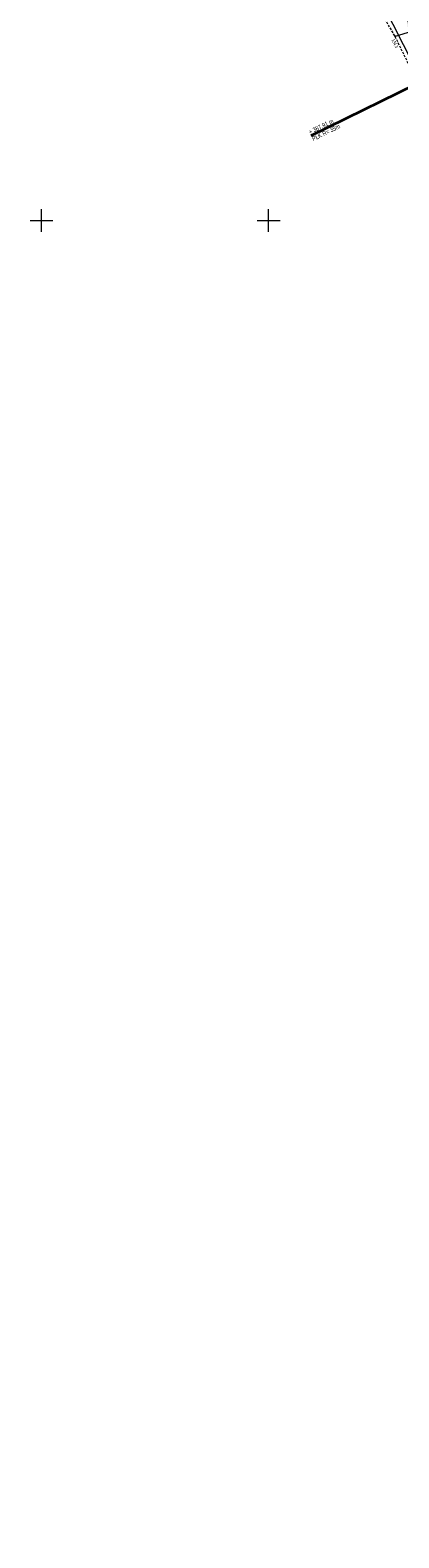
# Model space of a CAD drawing. Extents: x 6456700 to 6518119, y 5963420 to 5980059.
# Tile 228 of 256: x 6512316 to 6512397, y 5966409 to 5966741. Entities that reach past the tile are written whole.
import ezdxf
from ezdxf.enums import TextEntityAlignment as Align

# ---------------------------------------------------------------- set-up
doc = ezdxf.new("R2010")
doc.units = 0
doc.header["$MEASUREMENT"] = 0
doc.linetypes.add('L_0_5A', pattern=[0.75, 0.5, -0.25])
doc.layers.get('0').update_dxf_attribs({"color": 2, "linetype": 'CONTINUOUS', "lineweight": 5})
for name, color, linetype, lineweight in [('000_Inne__niezydentyfikowane_', 7, 'CONTINUOUS', 18), ('18mm Kreska ciągła', 7, 'CONTINUOUS', 18), ('219_dzialka_ewidencyjna', 7, 'CONTINUOUS', 18), ('35mm Ciągła', 7, 'CONTINUOUS', 35), ('9mm Kreska ciągła', 252, 'CONTINUOUS', 9), ('pikieta_naturalna', 7, 'CONTINUOUS', 18), ('pikieta_naturalna_Atr2', 7, 'CONTINUOUS', 18), ('siatka_krzyrzy', 7, 'CONTINUOUS', 18), ('skarpa_nieumocniona', 7, 'CONTINUOUS', 18)]:
    doc.layers.add(name, color=color, linetype=linetype, lineweight=lineweight)
doc.styles.get("Standard").update_dxf_attribs({"font": 'txt', "width": 0.75})
doc.styles.add('Znaczniki', font='GOTHIC.TTF', dxfattribs={"width": 0.7})

# ---------------------------------------------------------------- blocks, each defined once
blk = doc.blocks.new('mdcp_nowa')
at = {"layer": 'pikieta_naturalna', "linetype": 'Continuous', "lineweight": 18, "true_color": 0x000000}
blk.add_hatch(color=18, dxfattribs=at).paths.add_polyline_path([(6495127.78, 5983190.55, 1), (6495127.78, 5983190.64, 1)])
at = {"layer": '000_Inne__niezydentyfikowane_', "linetype": 'Continuous', "lineweight": 18, "flags": 128}
blk.add_lwpolyline([(6495131.41, 5983191.61), (6495127.85, 5983190.46)], dxfattribs=at)
at = {"layer": '000_Inne__niezydentyfikowane_'}
blk.add_point((6495127.85, 5983190.46), dxfattribs=at)
at = {"layer": '219_dzialka_ewidencyjna', "color": 3, "linetype": 'Continuous', "lineweight": 18, "flags": 128}
blk.add_lwpolyline([(6495113.51, 5983220.39), (6495152.54, 5983143.54)], dxfattribs=at)
at = {"layer": 'pikieta_naturalna', "color": 7, "linetype": 'Continuous', "lineweight": 18}
blk.add_circle((6495127.78, 5983190.6), 0.045, dxfattribs=at)
at = {"layer": 'pikieta_naturalna'}
blk.add_point((6495127.78, 5983190.6), dxfattribs=at)
at = {"layer": 'siatka_krzyrzy', "linetype": 'Continuous', "lineweight": 18, "flags": 128}
for points in [[(6495050, 5983147.5), (6495050, 5983152.5)], [(6495100, 5983147.5), (6495100, 5983152.5)], [(6495047.5, 5983150), (6495052.5, 5983150)], [(6495097.5, 5983150), (6495102.5, 5983150)]]:
    blk.add_lwpolyline(points, dxfattribs=at)
at = {"layer": 'skarpa_nieumocniona', "color": 7, "linetype": 'L_0_5A', "lineweight": 18, "flags": 128}
blk.add_lwpolyline([(6495217.65, 5982814.39), (6495212.8, 5982822.34), (6495206.86, 5982825.62), (6495200.7, 5982838.43), (6495195.46, 5982859.44), (6495192.63, 5982871.32), (6495188.85, 5982881.97), (6495183.52, 5982886.94), (6495176.14, 5982900.76), (6495180, 5982904.6), (6495179.15, 5982911.71), (6495175.72, 5982920.63), (6495175.98, 5982930.29), (6495180.63, 5982930.17), (6495180.83, 5982936.86), (6495177.45, 5982936.98), (6495177.48, 5982938.07), (6495176.61, 5982948.59), (6495174.13, 5982984.91), (6495177.26, 5983009.97), (6495168.41, 5983061.47), (6495162.99, 5983082.43), (6495163.97, 5983097.34), (6495159.47, 5983111.58), (6495154.72, 5983137.09), (6495143.3, 5983161.31), (6495133.93, 5983178.05), (6495127.78, 5983190.6), (6495121.74, 5983201), (6495109.97, 5983223.74), (6495115.06, 5983236.61), (6495123.33, 5983219.43), (6495128.48, 5983200.73), (6495134.02, 5983183.5), (6495140.69, 5983170.38), (6495148.28, 5983157.89), (6495159.34, 5983136.7), (6495163.67, 5983127.48), (6495166.42, 5983114.5), (6495172.48, 5983096.4), (6495178.19, 5983089.73), (6495183.17, 5983077.08), (6495185.12, 5983067.8), (6495189.14, 5983049.6), (6495193.24, 5983036.29), (6495194.86, 5983019.23), (6495194.22, 5983005.35), (6495194.46, 5982985.14), (6495193.02, 5982977.78), (6495193.03, 5982974.24), (6495193.09, 5982968.66), (6495193.64, 5982959.29), (6495195.49, 5982946.34), (6495195.53, 5982929.96), (6495198.39, 5982919.26), (6495200.73, 5982901.53), (6495201.7, 5982891.53), (6495206.08, 5982861.3), (6495209.07, 5982851.75), (6495212.1, 5982842.39), (6495218.5, 5982823.84), (6495223.38, 5982810.9), (6495221.36, 5982809.09)], close=True, dxfattribs=at)
at = {"layer": 'skarpa_nieumocniona'}
blk.add_point((6495127.78, 5983190.6), dxfattribs=at)
blk.add_point((6495127.78, 5983190.6), dxfattribs=at)
at = {"layer": 'pikieta_naturalna_Atr2', "color": 7, "lineweight": 15, "width": 0.66}
blk.add_text('134.3', height=0.75, rotation=296.1, dxfattribs=at).set_placement((6495127.67, 5983190.05), align=Align.TOP_LEFT)

msp = doc.modelspace()

# ---------------------------------------------------------------- block references
at = {"linetype": 'ByBlock'}
msp.add_blockref('mdcp_nowa', (17268.786, -16450.998), dxfattribs=at)

# ---------------------------------------------------------------- next in the draw order: hatches: boundary and pattern name
at = {"layer": '9mm Kreska ciągła'}
h = msp.add_hatch(dxfattribs=at)
h.set_pattern_fill('SAND_AND_LIME', color=4, scale=0.1)
h.set_pattern_definition([(37.5, (6512162.38958, 5966557.36103), (-0.006803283, 0.208096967), [0, -0.16416, 0, -0.1836, 0, -0.1755]), (7.5, (6512162.38958, 5966557.36103), (0.191135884, 0.304791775), [0, -0.08856, 0, -0.14796, 0, -0.0567]), (327.5, (6512162.25674, 5966557.36103), (0.33632732, 0.000611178), [0, -0.054, 0, -0.1944, 0, -0.2538]), (317.5, (6512162.25674, 5966557.36103), (0.324661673, 0.09478896), [0, -0.027, 0, -0.12744, 0, -0.1458])])
edge = h.paths.add_edge_path()
edge.add_arc((6512516.367, 5967810.283), 3, 311.58691, 347.30622, ccw=False)
edge.add_arc((6512523.503, 5967802.242), 7.75, 131.58691, 180.78045)
edge.add_line((6512515.753, 5967802.137), (6512515.839, 5967795.832))
edge.add_arc((6512568.134, 5967796.544), 52.3, 180.78045, 202.28878)
edge.add_line((6512519.742, 5967776.708), (6512533.586, 5967742.935))
edge.add_arc((6512443.186, 5967705.88), 97.7, 19.24547, 22.28878, ccw=False)
edge.add_line((6512535.426, 5967738.083), (6512551.885, 5967690.939))
edge.add_arc((6512459.645, 5967658.735), 97.7, 10.33082, 19.24547, ccw=False)
edge.add_line((6512555.761, 5967676.256), (6512567.725, 5967610.623))
edge.add_arc((6512717.556, 5967637.935), 152.3, 190.33082, 193.90778)
edge.add_line((6512569.721, 5967601.328), (6512572.468, 5967590.235))
edge.add_arc((6512477.632, 5967566.752), 97.7, 359.59588, 373.90778, ccw=False)
edge.add_line((6512575.33, 5967566.063), (6512575.106, 5967534.367))
edge.add_arc((6512497.408, 5967534.915), 77.7, 343.87223, 359.59588, ccw=False)
edge.add_line((6512572.05, 5967513.331), (6512569.54, 5967504.651))
edge.add_arc((6512475.685, 5967531.79), 97.7, 339.08524, 343.87223, ccw=False)
edge.add_line((6512566.948, 5967496.914), (6512545.985, 5967442.059))
edge.add_arc((6512524.78, 5967450.162), 22.7, 313.28749, 339.08524, ccw=False)
edge.add_line((6512540.345, 5967433.638), (6512504.063, 5967399.463))
edge.add_line((6512504.063, 5967399.463), (6512490.766, 5967386.938))
edge.add_arc((6512149.514, 5967749.225), 497.7, 309.16671, 313.28749, ccw=False)
edge.add_line((6512463.851, 5967363.353), (6512423.112, 5967330.167))
edge.add_arc((6512437.196, 5967312.877), 22.3, 129.16671, 169.68124)
edge.add_line((6512415.257, 5967316.872), (6512407.758, 5967275.686))
edge.add_arc((6511918.108, 5967364.836), 497.7, 347.25294, 349.68124, ccw=False)
edge.add_line((6512403.541, 5967255.02), (6512392.372, 5967205.646))
edge.add_arc((6512443.383, 5967194.106), 52.3, 167.25294, 172.4126)
edge.add_line((6512391.541, 5967201.011), (6512377.704, 5967097.137))
edge.add_arc((6512429.546, 5967090.232), 52.3, 172.4126, 183.94454)
edge.add_line((6512377.37, 5967086.634), (6512388.786, 5966921.07))
edge.add_arc((6510894.634, 5966818.042), 1497.7, 3.606413, 3.944541, ccw=False)
edge.add_line((6512389.368, 5966912.251), (6512395.777, 5966810.575))
edge.add_arc((6510402.033, 5966684.915), 1997.7, 2.742456, 3.606413, ccw=False)
edge.add_line((6512397.445, 5966780.498), (6512399.171, 5966744.457))
edge.add_arc((6512436.429, 5966746.242), 37.3, 182.74246, 206.08851)
edge.add_line((6512402.929, 5966729.839), (6512452.864, 5966627.857))
edge.add_arc((6512432.477, 5966617.874), 22.7, 6.26714, 26.08851, ccw=False)
edge.add_line((6512455.041, 5966620.352), (6512460.451, 5966571.093))
edge.add_arc((6515444.811, 5966898.838), 3002.303, 186.267142, 186.338012)
edge.add_line((6512460.859, 5966567.402), (6512461.669, 5966560.109))
edge.add_line((6512461.669, 5966560.109), (6512460.465, 5966557.361))
edge.add_line((6512460.465, 5966557.361), (6512465.434, 5966557.916))
edge.add_line((6512465.434, 5966557.916), (6512464.337, 5966567.789))
edge.add_arc((6515444.811, 5966898.838), 2998.803, 186.267142, 186.338012, ccw=False)
edge.add_line((6512463.93, 5966571.475), (6512458.52, 5966620.734))
edge.add_arc((6512432.477, 5966617.874), 26.2, 6.26714, 26.08851)
edge.add_line((6512456.008, 5966629.396), (6512406.072, 5966731.378))
edge.add_arc((6512436.429, 5966746.242), 33.8, 182.74246, 206.08851, ccw=False)
edge.add_line((6512402.667, 5966744.625), (6512400.941, 5966780.666))
edge.add_arc((6510402.033, 5966684.915), 2001.2, 2.742456, 3.606413)
edge.add_line((6512399.27, 5966810.795), (6512392.862, 5966912.471))
edge.add_arc((6510894.634, 5966818.042), 1501.2, 3.606413, 3.944541)
edge.add_line((6512392.278, 5966921.311), (6512380.862, 5967086.875))
edge.add_arc((6512429.546, 5967090.232), 48.8, 172.4126, 183.94454, ccw=False)
edge.add_line((6512381.174, 5967096.675), (6512395.01, 5967200.549))
edge.add_arc((6512443.383, 5967194.106), 48.8, 167.25294, 172.4126, ccw=False)
edge.add_line((6512395.786, 5967204.873), (6512406.955, 5967254.247))
edge.add_arc((6511918.108, 5967364.836), 501.2, 347.25294, 349.68124)
edge.add_line((6512411.202, 5967275.059), (6512418.7, 5967316.245))
edge.add_arc((6512437.196, 5967312.877), 18.8, 129.16671, 169.68124, ccw=False)
edge.add_line((6512425.323, 5967327.453), (6512466.061, 5967360.639))
edge.add_arc((6512149.514, 5967749.225), 501.2, 309.16671, 313.28749)
edge.add_line((6512493.166, 5967384.391), (6512506.462, 5967396.915))
edge.add_line((6512506.462, 5967396.915), (6512542.744, 5967431.09))
edge.add_arc((6512524.78, 5967450.162), 26.2, 313.28749, 339.08524)
edge.add_line((6512549.254, 5967440.809), (6512570.217, 5967495.664))
edge.add_arc((6512475.685, 5967531.79), 101.2, 339.08524, 343.87223)
edge.add_line((6512572.902, 5967503.679), (6512575.412, 5967512.359))
edge.add_arc((6512497.408, 5967534.915), 81.2, 343.87223, 359.59588)
edge.add_line((6512578.606, 5967534.342), (6512578.829, 5967566.038))
edge.add_arc((6512477.632, 5967566.752), 101.2, 359.59588, 373.90778)
edge.add_line((6512575.865, 5967591.076), (6512573.118, 5967602.169))
edge.add_arc((6512717.556, 5967637.935), 148.8, 190.33082, 193.90778, ccw=False)
edge.add_line((6512571.168, 5967611.25), (6512559.204, 5967676.884))
edge.add_arc((6512459.645, 5967658.735), 101.2, 10.33082, 19.24547)
edge.add_line((6512555.189, 5967692.092), (6512538.73, 5967739.237))
edge.add_arc((6512443.186, 5967705.88), 101.2, 19.24547, 22.28878)
edge.add_line((6512536.824, 5967744.262), (6512522.98, 5967778.036))
edge.add_arc((6512568.134, 5967796.544), 48.8, 180.78045, 202.28878, ccw=False)
edge.add_line((6512519.339, 5967795.88), (6512519.305, 5967798.372))
edge.add_arc((6512522.305, 5967798.413), 3, 27.73692, 180.78045, ccw=False)
edge.add_line((6512524.96, 5967799.809), (6512519.294, 5967809.624))

# ---------------------------------------------------------------- next in the draw order: linework, layer by layer
at = {"layer": '35mm Ciągła'}
msp.add_line((6512404.995, 5966730.85), (6512378.051, 5966717.658), dxfattribs=at)

# ---------------------------------------------------------------- next in the draw order: texts
at = {"layer": '18mm Kreska ciągła', "insert": (6512378.051, 5966717.658), "char_height": 1, "attachment_point": 4, "rotation": 26.08851, "style": 'Znaczniki'}
msp.add_mtext('+ 387,91 m\\PPŁK R= 35m', dxfattribs=at)

doc.saveas('drawing.dxf')
